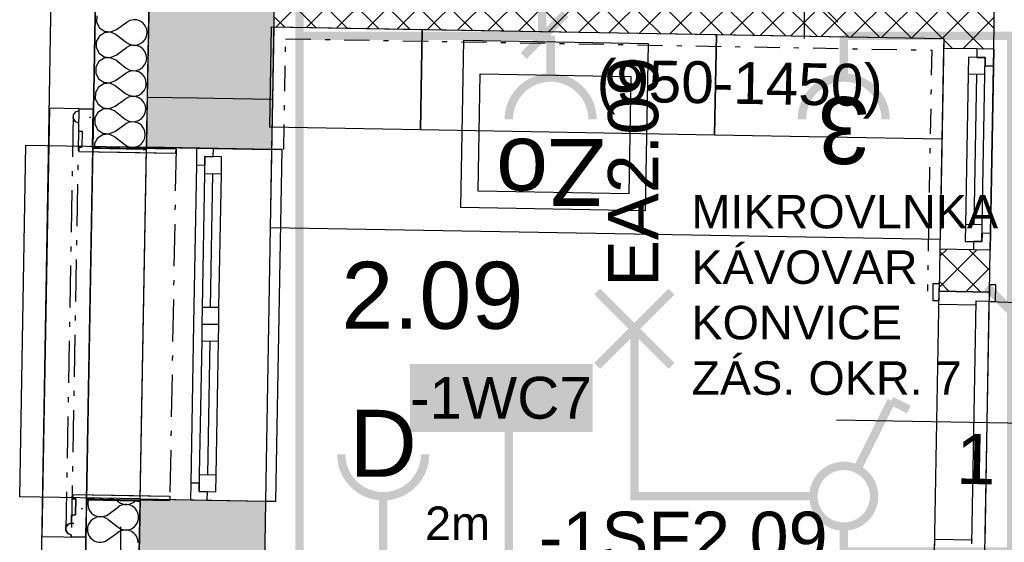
# Model space of a CAD drawing. Extents: x -12025 to 39812, y -30157 to 12.
# Tile 11 of 59: x 11540 to 14479, y -17638 to -16077. Entities that reach past the tile are written whole.
import ezdxf
from ezdxf.enums import TextEntityAlignment as Align

# ---------------------------------------------------------------- set-up
doc = ezdxf.new("R2010")
doc.units = 0
doc.header["$MEASUREMENT"] = 0
doc.linetypes.add('Čerchovaná M', pattern=[225, 125, -42.5, 15, -42.5])
doc.linetypes.add('Čerchovaná S', pattern=[175, 75, -42.5, 15, -42.5])
for name, color, linetype in [('0 (Pozadí)', 254, 'Continuous'), ('OÚ Dukovany půdorys kóty 2NP', 7, 'Continuous'), ('OÚ Dukovany půdorys podklad 2NP', 7, 'Continuous'), ('OÚ Dukovany světla', 132, 'Continuous'), ('OÚ Dukovany zásuvky', 92, 'Continuous'), ('Zakladni', 7, 'Continuous')]:
    doc.layers.add(name, color=color, linetype=linetype)
doc.styles.add('Arial', font='txt')
doc.styles.add('Arial_B', font='txt')
pattern_1 = [(0, (0, 0), (0, 86.60254), [0, -50]), (0, (25, 43.3), (0, 86.60254), [0, -50])]
pattern_2 = [(45, (0, 0), (-45.96194, 45.96194), []), (135, (0, 0), (45.96194, 45.96194), [])]

# ---------------------------------------------------------------- blocks, each defined once
blk = doc.blocks.new('Zásuvka (13)')
at = {"color": 0, "linetype": 'Continuous', "const_width": 25}
blk.add_lwpolyline([(0, 250), (0, 125)], dxfattribs=at)
for points in [[(-125, 0, -0.414214), (0, 125)], [(0, 125, -0.414214), (125, 0)]]:
    blk.add_lwpolyline(points, format="xyb", dxfattribs=at)
at = {"color": 0, "linetype": 'Continuous', "style": 'Arial'}
blk.add_text('3', height=200, rotation=180, dxfattribs=at).set_placement((0, 66.9), align=Align.CENTER)
for s, p in [('MIKROVLNKA', (-455, -325.3)), ('KÁVOVAR', (-455, -490.9)), ('KONVICE', (-455, -656.5)), ('ZÁS. OKR. 7', (-455, -822.1))]:
    blk.add_text(s, height=100, dxfattribs=at).set_placement(p)
blk = doc.blocks.new('Jednopólový vypínač (8)')
at = {"color": 0, "linetype": 'Continuous', "const_width": 25}
for points in [[(142.4, 284.9), (38.8, 77.7)], [(142.4, 284.9), (194.2, 259)]]:
    blk.add_lwpolyline(points, dxfattribs=at)
for points in [[(0, 90.6, 0.414214), (-90.6, 0)], [(90.6, 0, 0.414214), (0, 90.6)], [(-90.6, 0, 0.414214), (0, -90.6)], [(0, -90.6, 0.414214), (90.6, 0)]]:
    blk.add_lwpolyline(points, format="xyb", dxfattribs=at)
at = {"color": 0, "linetype": 'Continuous', "style": 'Arial'}
blk.add_text('-1SF2.09', height=150, dxfattribs=at).set_placement((-910, -196.1))
blk = doc.blocks.new('P_zarovkove_svitidlo (1)')
at = {"color": 0, "linetype": 'Continuous', "const_width": 25}
for points in [[(111, -111), (-111, 111)], [(-111, -111), (111, 111)]]:
    blk.add_lwpolyline(points, dxfattribs=at)
at = {"color": 0, "linetype": 'Continuous', "style": 'Arial'}
blk.add_text('EA2.09', height=150, rotation=90, dxfattribs=at).set_placement((71.1, 125))
blk = doc.blocks.new('Zásuvka (26)')
at = {"color": 0, "linetype": 'Continuous', "const_width": 25}
for points in [[(0, -125, -0.414214), (-125, 0)], [(125, 0, -0.414214), (0, -125)]]:
    blk.add_lwpolyline(points, format="xyb", dxfattribs=at)
blk.add_lwpolyline([(0, -250), (0, -125)], dxfattribs=at)
at = {"color": 0, "linetype": 'Continuous', "style": 'Arial'}
blk.add_text('D', height=200, dxfattribs=at).set_placement((0, -66.9), align=Align.CENTER)
blk.add_text('2m', height=100, dxfattribs=at).set_placement((125, -255.7))
blk = doc.blocks.new('Zásuvka (28)')
at = {"color": 0, "linetype": 'Continuous', "const_width": 25}
blk.add_lwpolyline([(0, 250), (0, 125)], dxfattribs=at)
for points in [[(-125, 0, -0.414214), (0, 125)], [(0, 125, -0.414214), (125, 0)]]:
    blk.add_lwpolyline(points, format="xyb", dxfattribs=at)
at = {"color": 0, "linetype": 'Continuous', "style": 'Arial'}
blk.add_text('Zo', height=200, rotation=180, dxfattribs=at).set_placement((0, -58.1), align=Align.CENTER)
blk = doc.blocks.new('(23)')
at = {"color": 7, "linetype": 'Continuous', "const_width": 25}
for points in [[(55, -460), (55, 0)], [(0, -520), (125, -395)]]:
    blk.add_lwpolyline(points, dxfattribs=at)
at = {"layer": '0 (Pozadí)', "linetype": 'Continuous'}
blk.add_solid([(-239.9, 180), (305.2, 180), (-239.9, -23.5), (305.2, -23.5)], dxfattribs=at)
at = {"color": 7, "linetype": 'Continuous', "style": 'Arial_B'}
blk.add_text('-1WC7', height=125, dxfattribs=at).set_placement((-239.9, 16.5))
blk = doc.blocks.new('(25)')
at = {"color": 7, "linetype": 'Continuous', "const_width": 25}
for points in [[(-520, 0), (-395, -125)], [(-460, -55), (0, -55)]]:
    blk.add_lwpolyline(points, dxfattribs=at)
at = {"layer": '0 (Pozadí)', "linetype": 'Continuous'}
blk.add_solid([(-393, 175), (152.2, 175), (-393, -28.5), (152.2, -28.5)], dxfattribs=at)
at = {"color": 7, "linetype": 'Continuous', "style": 'Arial_B'}
blk.add_text('-1WC8', height=125, dxfattribs=at).set_placement((-393, 11.5))
blk = doc.blocks.new('(26)')
at = {"color": 7, "linetype": 'Continuous', "const_width": 25}
for points in [[(-520, 0), (-395, -125)], [(-460, -55), (0, -55)]]:
    blk.add_lwpolyline(points, dxfattribs=at)
at = {"layer": '0 (Pozadí)', "linetype": 'Continuous'}
blk.add_solid([(-397.8, 355), (147.3, 355), (-397.8, 151.5), (147.3, 151.5)], dxfattribs=at)
at = {"color": 7, "linetype": 'Continuous', "style": 'Arial_B'}
blk.add_text('-1WC9', height=125, dxfattribs=at).set_placement((-397.8, 191.5))
blk = doc.blocks.new('(28)')
at = {"color": 7, "linetype": 'Continuous', "const_width": 25}
for points in [[(55, -460), (55, 0)], [(0, -520), (125, -395)]]:
    blk.add_lwpolyline(points, dxfattribs=at)
at = {"layer": '0 (Pozadí)', "linetype": 'Continuous'}
blk.add_solid([(100.7, -120), (743.9, -120), (100.7, -323.5), (743.9, -323.5)], dxfattribs=at)
at = {"color": 7, "linetype": 'Continuous', "style": 'Arial_B'}
blk.add_text('-1WC10', height=125, dxfattribs=at).set_placement((100.7, -283.5))
blk = doc.blocks.new('(38)')
at = {"color": 7, "linetype": 'Continuous', "const_width": 25}
for points in [[(-520, 0), (-395, -125)], [(-460, -55), (0, -55)]]:
    blk.add_lwpolyline(points, dxfattribs=at)
at = {"layer": '0 (Pozadí)', "linetype": 'Continuous'}
blk.add_solid([(-416.6, 538.9), (128.5, 538.9), (-416.6, 335.3), (128.5, 335.3)], dxfattribs=at)
at = {"color": 7, "linetype": 'Continuous', "style": 'Arial_B'}
blk.add_text('-1WC7', height=125, dxfattribs=at).set_placement((-416.6, 375.3))

msp = doc.modelspace()

# ---------------------------------------------------------------- hatches: boundary and pattern name
at = {"layer": 'OÚ Dukovany půdorys podklad 2NP', "linetype": 'Continuous'}
h = msp.add_hatch(dxfattribs=at)
h.set_pattern_fill('ZDIVO___TVÁRNICE_01', color=21, style=0, pattern_type=2)
h.set_pattern_definition(pattern_2)
edge = h.paths.add_edge_path()
edge.add_spline(control_points=[(14297.6, -16162.8), (14297.6, -16162.8), (14447.6, -16165.4), (14447.6, -16165.4)], knot_values=[0, 0, 0, 0, 1, 1, 1, 1], degree=3, periodic=0)
edge.add_spline(control_points=[(14447.6, -16165.4), (14447.6, -16165.4), (14452.5, -15886.2), (14452.5, -15886.2)], knot_values=[0, 0, 0, 0, 1, 1, 1, 1], degree=3, periodic=0)
edge.add_spline(control_points=[(14452.5, -15886.2), (14452.5, -15886.2), (14302.6, -15883.6), (14302.6, -15883.6)], knot_values=[0, 0, 0, 0, 1, 1, 1, 1], degree=3, periodic=0)
edge.add_spline(control_points=[(14302.6, -15883.6), (14302.6, -15883.6), (14297.6, -16162.8), (14297.6, -16162.8)], knot_values=[0, 0, 0, 0, 1, 1, 1, 1], degree=3, periodic=0)
edge.add_spline(control_points=[(14297.6, -16162.8), (14297.6, -16162.8), (14297.6, -16162.8), (14297.6, -16162.8)], knot_values=[0, 0, 0, 0, 1, 1, 1, 1], degree=3, periodic=0)
h = msp.add_hatch(dxfattribs=at)
h.set_pattern_fill('ZDIVO___TVÁRNICE_01', color=21, style=0, pattern_type=2)
h.set_pattern_definition(pattern_2)
edge = h.paths.add_edge_path()
edge.add_spline(control_points=[(12299.5, -16098.3), (12299.5, -16098.3), (14298.2, -16133.5), (14298.2, -16133.5)], knot_values=[0, 0, 0, 0, 1, 1, 1, 1], degree=3, periodic=0)
edge.add_spline(control_points=[(14298.2, -16133.5), (14298.2, -16133.5), (14300.8, -15983.6), (14300.8, -15983.6)], knot_values=[0, 0, 0, 0, 1, 1, 1, 1], degree=3, periodic=0)
edge.add_spline(control_points=[(14300.8, -15983.6), (14300.8, -15983.6), (12302.2, -15948.4), (12302.2, -15948.4)], knot_values=[0, 0, 0, 0, 1, 1, 1, 1], degree=3, periodic=0)
edge.add_spline(control_points=[(12302.2, -15948.4), (12302.2, -15948.4), (12299.5, -16098.3), (12299.5, -16098.3)], knot_values=[0, 0, 0, 0, 1, 1, 1, 1], degree=3, periodic=0)
edge.add_spline(control_points=[(12299.5, -16098.3), (12299.5, -16098.3), (12299.5, -16098.3), (12299.5, -16098.3)], knot_values=[0, 0, 0, 0, 1, 1, 1, 1], degree=3, periodic=0)
h = msp.add_hatch(dxfattribs=at)
h.set_pattern_fill('OMÍTKA_01', color=21, style=0, pattern_type=2)
h.set_pattern_definition(pattern_1)
edge = h.paths.add_edge_path()
edge.add_spline(control_points=[(11759.4, -16344), (11759.4, -16344), (11716.3, -16343.3), (11716.3, -16343.3)], knot_values=[0, 0, 0, 0, 1, 1, 1, 1], degree=3, periodic=0)
edge.add_spline(control_points=[(11716.3, -16343.3), (11716.3, -16343.3), (11716.2, -16349.8), (11716.2, -16349.8)], knot_values=[0, 0, 0, 0, 1, 1, 1, 1], degree=3, periodic=0)
edge.add_spline(control_points=[(11716.2, -16349.8), (11716.2, -16349.8), (11705.9, -16353), (11705.9, -16353)], knot_values=[0, 0, 0, 0, 1, 1, 1, 1], degree=3, periodic=0)
edge.add_spline(control_points=[(11705.9, -16353), (11705.9, -16353), (11699.4, -16361.6), (11699.4, -16361.6)], knot_values=[0, 0, 0, 0, 1, 1, 1, 1], degree=3, periodic=0)
edge.add_spline(control_points=[(11699.4, -16361.6), (11699.4, -16361.6), (11699.2, -16372.4), (11699.2, -16372.4)], knot_values=[0, 0, 0, 0, 1, 1, 1, 1], degree=3, periodic=0)
edge.add_spline(control_points=[(11699.2, -16372.4), (11699.2, -16372.4), (11705.4, -16381.2), (11705.4, -16381.2)], knot_values=[0, 0, 0, 0, 1, 1, 1, 1], degree=3, periodic=0)
edge.add_spline(control_points=[(11705.4, -16381.2), (11705.4, -16381.2), (11715.6, -16384.7), (11715.6, -16384.7)], knot_values=[0, 0, 0, 0, 1, 1, 1, 1], degree=3, periodic=0)
edge.add_spline(control_points=[(11715.6, -16384.7), (11715.6, -16384.7), (11715.1, -16409.7), (11715.1, -16409.7)], knot_values=[0, 0, 0, 0, 1, 1, 1, 1], degree=3, periodic=0)
edge.add_spline(control_points=[(11715.1, -16409.7), (11715.1, -16409.7), (11726.5, -16409.9), (11726.5, -16409.9)], knot_values=[0, 0, 0, 0, 1, 1, 1, 1], degree=3, periodic=0)
edge.add_spline(control_points=[(11726.5, -16409.9), (11726.5, -16409.9), (11725.7, -16457.7), (11725.7, -16457.7)], knot_values=[0, 0, 0, 0, 1, 1, 1, 1], degree=3, periodic=0)
edge.add_spline(control_points=[(11725.7, -16457.7), (11725.7, -16457.7), (11716.5, -16457.6), (11716.5, -16457.6)], knot_values=[0, 0, 0, 0, 1, 1, 1, 1], degree=3, periodic=0)
edge.add_spline(control_points=[(11716.5, -16457.6), (11716.5, -16457.6), (11716.2, -16470.3), (11716.2, -16470.3)], knot_values=[0, 0, 0, 0, 1, 1, 1, 1], degree=3, periodic=0)
edge.add_spline(control_points=[(11716.2, -16470.3), (11716.2, -16470.3), (12006.4, -16475.4), (12006.4, -16475.4)], knot_values=[0, 0, 0, 0, 1, 1, 1, 1], degree=3, periodic=0)
edge.add_spline(control_points=[(12006.4, -16475.4), (12006.4, -16475.4), (12006.6, -16462.7), (12006.6, -16462.7)], knot_values=[0, 0, 0, 0, 1, 1, 1, 1], degree=3, periodic=0)
edge.add_spline(control_points=[(12006.6, -16462.7), (12006.6, -16462.7), (11757.4, -16458.3), (11757.4, -16458.3)], knot_values=[0, 0, 0, 0, 1, 1, 1, 1], degree=3, periodic=0)
edge.add_spline(control_points=[(11757.4, -16458.3), (11757.4, -16458.3), (11759.4, -16344), (11759.4, -16344)], knot_values=[0, 0, 0, 0, 1, 1, 1, 1], degree=3, periodic=0)
edge.add_spline(control_points=[(11759.4, -16344), (11759.4, -16344), (11759.4, -16344), (11759.4, -16344)], knot_values=[0, 0, 0, 0, 1, 1, 1, 1], degree=3, periodic=0)
h = msp.add_hatch(dxfattribs=at)
h.set_pattern_fill('ZDIVO___TVÁRNICE_01', color=21, style=0, pattern_type=2)
h.set_pattern_definition(pattern_2)
edge = h.paths.add_edge_path()
edge.add_spline(control_points=[(14284.9, -16887.9), (14284.9, -16887.9), (14434.9, -16890.6), (14434.9, -16890.6)], knot_values=[0, 0, 0, 0, 1, 1, 1, 1], degree=3, periodic=0)
edge.add_spline(control_points=[(14434.9, -16890.6), (14434.9, -16890.6), (14437.1, -16765.3), (14437.1, -16765.3)], knot_values=[0, 0, 0, 0, 1, 1, 1, 1], degree=3, periodic=0)
edge.add_spline(control_points=[(14437.1, -16765.3), (14437.1, -16765.3), (14287.1, -16762.7), (14287.1, -16762.7)], knot_values=[0, 0, 0, 0, 1, 1, 1, 1], degree=3, periodic=0)
edge.add_spline(control_points=[(14287.1, -16762.7), (14287.1, -16762.7), (14284.9, -16887.9), (14284.9, -16887.9)], knot_values=[0, 0, 0, 0, 1, 1, 1, 1], degree=3, periodic=0)
edge.add_spline(control_points=[(14284.9, -16887.9), (14284.9, -16887.9), (14284.9, -16887.9), (14284.9, -16887.9)], knot_values=[0, 0, 0, 0, 1, 1, 1, 1], degree=3, periodic=0)
h = msp.add_hatch(dxfattribs=at)
h.set_pattern_fill('OMÍTKA_01', color=21, style=0, pattern_type=2)
h.set_pattern_definition(pattern_1)
edge = h.paths.add_edge_path()
edge.add_spline(control_points=[(11738.9, -17508.1), (11738.9, -17508.1), (11988.1, -17512.5), (11988.1, -17512.5)], knot_values=[0, 0, 0, 0, 1, 1, 1, 1], degree=3, periodic=0)
edge.add_spline(control_points=[(11988.1, -17512.5), (11988.1, -17512.5), (11988.3, -17499.8), (11988.3, -17499.8)], knot_values=[0, 0, 0, 0, 1, 1, 1, 1], degree=3, periodic=0)
edge.add_spline(control_points=[(11988.3, -17499.8), (11988.3, -17499.8), (11698.2, -17494.7), (11698.2, -17494.7)], knot_values=[0, 0, 0, 0, 1, 1, 1, 1], degree=3, periodic=0)
edge.add_spline(control_points=[(11698.2, -17494.7), (11698.2, -17494.7), (11698, -17507.4), (11698, -17507.4)], knot_values=[0, 0, 0, 0, 1, 1, 1, 1], degree=3, periodic=0)
edge.add_spline(control_points=[(11698, -17507.4), (11698, -17507.4), (11707.2, -17507.6), (11707.2, -17507.6)], knot_values=[0, 0, 0, 0, 1, 1, 1, 1], degree=3, periodic=0)
edge.add_spline(control_points=[(11707.2, -17507.6), (11707.2, -17507.6), (11706.3, -17555.4), (11706.3, -17555.4)], knot_values=[0, 0, 0, 0, 1, 1, 1, 1], degree=3, periodic=0)
edge.add_spline(control_points=[(11706.3, -17555.4), (11706.3, -17555.4), (11695, -17555.2), (11695, -17555.2)], knot_values=[0, 0, 0, 0, 1, 1, 1, 1], degree=3, periodic=0)
edge.add_spline(control_points=[(11695, -17555.2), (11695, -17555.2), (11694.5, -17580.2), (11694.5, -17580.2)], knot_values=[0, 0, 0, 0, 1, 1, 1, 1], degree=3, periodic=0)
edge.add_spline(control_points=[(11694.5, -17580.2), (11694.5, -17580.2), (11684.2, -17583.3), (11684.2, -17583.3)], knot_values=[0, 0, 0, 0, 1, 1, 1, 1], degree=3, periodic=0)
edge.add_spline(control_points=[(11684.2, -17583.3), (11684.2, -17583.3), (11677.7, -17591.9), (11677.7, -17591.9)], knot_values=[0, 0, 0, 0, 1, 1, 1, 1], degree=3, periodic=0)
edge.add_spline(control_points=[(11677.7, -17591.9), (11677.7, -17591.9), (11677.5, -17602.7), (11677.5, -17602.7)], knot_values=[0, 0, 0, 0, 1, 1, 1, 1], degree=3, periodic=0)
edge.add_spline(control_points=[(11677.5, -17602.7), (11677.5, -17602.7), (11683.7, -17611.6), (11683.7, -17611.6)], knot_values=[0, 0, 0, 0, 1, 1, 1, 1], degree=3, periodic=0)
edge.add_spline(control_points=[(11683.7, -17611.6), (11683.7, -17611.6), (11693.9, -17615.1), (11693.9, -17615.1)], knot_values=[0, 0, 0, 0, 1, 1, 1, 1], degree=3, periodic=0)
edge.add_spline(control_points=[(11693.9, -17615.1), (11693.9, -17615.1), (11693.8, -17621.6), (11693.8, -17621.6)], knot_values=[0, 0, 0, 0, 1, 1, 1, 1], degree=3, periodic=0)
edge.add_spline(control_points=[(11693.8, -17621.6), (11693.8, -17621.6), (11736.9, -17622.4), (11736.9, -17622.4)], knot_values=[0, 0, 0, 0, 1, 1, 1, 1], degree=3, periodic=0)
edge.add_spline(control_points=[(11736.9, -17622.4), (11736.9, -17622.4), (11738.9, -17508.1), (11738.9, -17508.1)], knot_values=[0, 0, 0, 0, 1, 1, 1, 1], degree=3, periodic=0)
edge.add_spline(control_points=[(11738.9, -17508.1), (11738.9, -17508.1), (11738.9, -17508.1), (11738.9, -17508.1)], knot_values=[0, 0, 0, 0, 1, 1, 1, 1], degree=3, periodic=0)
msp.add_hatch(color=254, dxfattribs=at).paths.add_polyline_path([(11845.6, -20623.9), (12220.6, -20623.9), (12274.8, -17514.5), (11899.9, -17507.9), (11897.1, -17671.3), (11897.1, -17921.3), (11892.7, -17921.3)])

# ---------------------------------------------------------------- linework, layer by layer
at = {"layer": 'OÚ Dukovany půdorys kóty 2NP', "color": 1, "linetype": 'Continuous'}
for p, q in [((13782.7, -15883.6), (13982.7, -16083.6)), ((13882.7, -16133.6), (13882.7, -15983.6)), ((15427.8, -17298.1), (13978.1, -17272.6))]:
    msp.add_line(p, q, dxfattribs=at)
at = {"layer": 'OÚ Dukovany půdorys podklad 2NP', "color": 1, "linetype": 'Continuous'}
for p, q in [((11717.7, -11164.9), (11543.4, -21158.9)), ((11676.2, -21158.9), (11850.4, -11167.3)), ((11781.8, -15105.5), (11758.1, -16461.8)), ((11918.1, -16464.6), (11941.7, -15108.3)), ((14447.6, -16165.4), (14452.5, -15886.2)), ((12286.6, -16398.2), (12291.9, -16098.2)), ((12291.9, -16098.2), (12741.8, -16106.1)), ((12299.5, -16098.3), (14298.2, -16133.5)), ((12736.5, -16406.1), (12741.8, -16106.1)), ((12741.8, -16106.1), (12736.5, -16406.1)), ((12741.8, -16106.1), (13619.8, -16121.6)), ((13614.5, -16421.5), (13619.8, -16121.6)), ((13619.8, -16121.6), (13614.5, -16421.5)), ((13619.8, -16121.6), (14298.2, -16133.5)), ((14298.2, -16133.5), (14292.9, -16433.5)), ((14298.2, -16133.5), (14297.6, -16162.8)), ((14297.6, -16162.8), (14287.1, -16762.7)), ((14397.6, -16164.6), (14297.6, -16162.8)), ((14397.6, -16164.6), (14297.6, -16162.8)), ((14397.6, -16164.6), (14397.2, -16189.6)), ((14447.6, -16165.4), (14397.6, -16164.6)), ((14447.6, -16165.4), (14397.6, -16164.6)), ((14447.6, -16165.4), (14397.6, -16164.6)), ((14447.6, -16165.4), (14437.1, -16765.3)), ((14446.7, -16215.4), (14447.6, -16165.4)), ((14372.2, -16189.1), (14371.3, -16239.1)), ((14422.2, -16190), (14372.2, -16189.1)), ((14397.2, -16189.6), (14422.2, -16190)), ((14421.3, -16240), (14422.2, -16190)), ((14422.2, -16190), (14421.7, -16215)), ((14421.7, -16215), (14446.7, -16215.4)), ((14437.9, -16715.4), (14446.7, -16215.4)), ((12908.1, -16589.1), (12914.3, -16239.2)), ((12914.3, -16239.2), (13364.2, -16247.1)), ((13364.2, -16247.1), (13358.1, -16597.1)), ((14371.3, -16239.1), (14363.4, -16689)), ((14371.3, -16239.1), (14363.4, -16689)), ((14371.3, -16239.1), (14421.3, -16240)), ((14396.3, -16239.5), (14388.4, -16689.5)), ((14413.4, -16689.9), (14421.3, -16240)), ((11920.8, -16308.1), (11918.2, -16458.1)), ((11629.1, -16340.7), (11606.2, -17620)), ((11629.1, -16340.7), (11759.9, -16343.1)), ((12293.1, -16464.6), (12295.8, -16314.6)), ((11699.4, -16361.6), (11699.2, -16372.4)), ((11705.9, -16353), (11699.4, -16361.6)), ((11716.2, -16349.8), (11705.9, -16353)), ((11716.3, -16343.3), (11716.2, -16349.8)), ((11716.3, -16343.3), (11759.4, -16344)), ((11759.9, -16343.1), (11737, -17622.4)), ((11759.4, -16344), (11757.4, -16458.3)), ((11699.2, -16372.4), (11705.4, -16381.2)), ((11705.4, -16381.2), (11715.6, -16384.7)), ((11715.6, -16384.7), (11715.1, -16409.7)), ((12736.5, -16406.1), (12286.6, -16398.2)), ((11715.1, -16409.7), (11726.5, -16409.9)), ((11726.5, -16409.9), (11725.7, -16457.7)), ((13614.5, -16421.5), (12736.5, -16406.1)), ((14292.9, -16433.5), (13614.5, -16421.5)), ((11540, -17501.6), (11558.3, -16451.8)), ((11558.3, -16451.8), (11918.2, -16458.1)), ((11716.5, -16457.6), (11716.2, -16470.3)), ((11716.5, -16457.6), (11725.7, -16457.7)), ((11757.4, -16458.3), (12006.6, -16462.7)), ((11899.9, -17507.9), (11918.2, -16458.1)), ((12293.1, -16464.6), (11918.2, -16458.1)), ((11918.2, -16458.1), (12068.2, -16460.7)), ((11716.2, -16470.3), (12006.4, -16475.4)), ((11739.8, -17511.7), (11758.1, -16461.8)), ((11908.1, -16464.4), (11758.1, -16461.8)), ((11908.1, -16464.4), (11758.1, -16461.8)), ((11899.8, -17514.5), (11918.1, -16464.6)), ((11908.1, -16464.4), (11918.1, -16464.6)), ((11908.1, -16464.4), (11918.1, -16464.6)), ((12006.6, -16462.7), (12006.4, -16475.4)), ((12068.2, -16460.7), (12067.3, -16510.7)), ((12068.2, -16460.7), (12118.2, -16461.6)), ((12068.2, -16460.7), (12118.2, -16461.6)), ((12092.7, -16486.1), (12091.9, -16536.1)), ((12092.3, -16511.1), (12092.7, -16486.1)), ((12092.7, -16486.1), (12117.7, -16486.6)), ((12142.7, -16487), (12092.7, -16486.1)), ((12117.7, -16486.6), (12118.2, -16461.6)), ((12118.2, -16461.6), (12293.1, -16464.6)), ((12141.9, -16537), (12142.7, -16487)), ((12274.8, -17514.5), (12293.1, -16464.6)), ((12323.1, -16465.1), (12293.1, -16464.6)), ((12304.8, -17515), (12323.1, -16465.1)), ((12067.3, -16510.7), (12059, -16985.6)), ((12067.3, -16510.7), (12092.3, -16511.1)), ((12091.9, -16536.1), (12084.9, -16936.1)), ((12091.9, -16536.1), (12141.9, -16537)), ((12109.9, -16936.5), (12116.9, -16536.6)), ((12134.9, -16936.9), (12141.9, -16537)), ((12134.9, -16936.9), (12141.9, -16537)), ((13358.1, -16597.1), (12908.1, -16589.1)), ((14363.4, -16689), (14362.5, -16739)), ((14413.4, -16689.9), (14363.4, -16689)), ((14412.5, -16739.9), (14413.4, -16689.9)), ((14412.9, -16714.9), (14412.5, -16739.9)), ((14437.9, -16715.4), (14412.9, -16714.9)), ((14437.1, -16765.3), (14437.9, -16715.4)), ((14362.5, -16739), (14412.5, -16739.9)), ((14387.5, -16739.5), (14387.1, -16764.5)), ((14412.5, -16739.9), (14387.5, -16739.5)), ((14287.1, -16762.7), (14284.9, -16887.9)), ((14387.1, -16764.5), (14287.1, -16762.7)), ((14387.1, -16764.5), (14287.1, -16762.7)), ((14437.1, -16765.3), (14387.1, -16764.5)), ((14437.1, -16765.3), (14387.1, -16764.5)), ((14437.1, -16765.3), (14387.1, -16764.5)), ((14434.9, -16890.6), (14437.1, -16765.3)), ((14266.3, -16865.6), (14265.4, -16915.6)), ((14285.3, -16865.9), (14266.3, -16865.6)), ((14284.4, -16915.9), (14285.3, -16865.9)), ((14284.9, -16887.9), (14285.3, -16865.9)), ((14284.9, -16887.9), (14285.3, -16865.9)), ((14284.9, -16887.9), (14285.3, -16865.9)), ((14435.2, -16868.6), (14434.4, -16918.6)), ((14434.9, -16890.6), (14435.2, -16868.6)), ((14434.9, -16890.6), (14435.2, -16868.6)), ((14434.9, -16890.6), (14435.2, -16868.6)), ((14454.2, -16868.9), (14435.2, -16868.6)), ((14453.4, -16918.9), (14454.2, -16868.9)), ((14271.1, -17667.8), (14284.9, -16887.9)), ((14284.2, -16927.9), (14284.9, -16887.9)), ((14434.9, -16890.6), (14284.9, -16887.9)), ((14284.9, -16887.9), (14434.9, -16890.6)), ((14434.9, -16890.6), (14284.9, -16887.9)), ((14434.9, -16890.6), (14284.9, -16887.9)), ((14421.1, -17670.5), (14434.9, -16890.6)), ((14434.9, -16890.6), (14434.4, -16918.6)), ((14265.4, -16915.6), (14284.4, -16915.9)), ((14394.2, -16929.9), (14284.2, -16927.9)), ((14394.4, -16917.9), (14381.6, -17641.8)), ((14394.4, -16917.9), (14394.2, -16929.9)), ((14434.4, -16918.6), (14394.4, -16917.9)), ((14434.4, -16918.6), (14394.4, -16917.9)), ((14421.6, -17642.5), (14434.4, -16918.6)), ((14434.4, -16918.6), (14453.4, -16918.9)), ((14434.4, -16918.6), (15157.9, -16944.1)), ((12084.9, -16936.1), (12084, -16986)), ((12134.9, -16936.9), (12084.9, -16936.1)), ((12134, -16986.9), (12134.9, -16936.9)), ((12059, -16985.6), (12050.8, -17460.5)), ((12084, -16986), (12083.2, -17036)), ((12134, -16986.9), (12084, -16986)), ((12084, -16986), (12134, -16986.9)), ((12133.1, -17036.9), (12134, -16986.9)), ((12083.2, -17036), (12076.2, -17436)), ((12083.2, -17036), (12133.1, -17036.9)), ((12101.2, -17436.4), (12108.2, -17036.5)), ((12126.2, -17436.9), (12133.1, -17036.9)), ((12126.2, -17436.9), (12133.1, -17036.9)), ((12076.2, -17436), (12075.3, -17486)), ((12126.2, -17436.9), (12076.2, -17436)), ((12125.3, -17486.8), (12126.2, -17436.9)), ((12050.8, -17460.5), (12049.9, -17510.5)), ((12075.7, -17461), (12050.8, -17460.5)), ((12075.3, -17486), (12075.7, -17461)), ((12100.3, -17486.4), (12075.3, -17486)), ((12075.3, -17486), (12125.3, -17486.8)), ((12099.9, -17511.4), (12100.3, -17486.4)), ((11899.9, -17507.9), (11540, -17501.6)), ((11739.8, -17511.7), (11679, -20999)), ((11698.2, -17494.7), (11698, -17507.4)), ((11698, -17507.4), (11707.2, -17507.6)), ((11698.2, -17494.7), (11988.3, -17499.8)), ((11707.2, -17507.6), (11706.3, -17555.4)), ((11738.9, -17508.1), (11736.9, -17622.4)), ((11738.9, -17508.1), (11988.1, -17512.5)), ((11889.8, -17514.3), (11739.8, -17511.7)), ((11889.8, -17514.3), (11739.8, -17511.7)), ((11889.8, -17514.3), (11899.8, -17514.5)), ((11889.8, -17514.3), (11899.8, -17514.5)), ((11897.1, -17671.3), (11899.8, -17514.5)), ((11899.9, -17507.9), (12274.8, -17514.5)), ((11899.9, -17507.9), (12049.9, -17510.5)), ((11988.3, -17499.8), (11988.1, -17512.5)), ((12049.9, -17510.5), (12099.9, -17511.4)), ((12049.9, -17510.5), (12099.9, -17511.4)), ((12099.9, -17511.4), (12274.8, -17514.5)), ((12274.8, -17514.5), (12304.8, -17515)), ((11695, -17555.2), (11694.5, -17580.2)), ((11695, -17555.2), (11706.3, -17555.4)), ((11677.7, -17591.9), (11677.5, -17602.7)), ((11677.5, -17602.7), (11683.7, -17611.6)), ((11684.2, -17583.3), (11677.7, -17591.9)), ((11694.5, -17580.2), (11684.2, -17583.3)), ((11842.1, -17716.3), (11842.1, -17591.3)), ((11606.2, -17620), (11737, -17622.4)), ((11683.7, -17611.6), (11693.9, -17615.1)), ((11693.9, -17615.1), (11693.8, -17621.6)), ((11693.8, -17621.6), (11736.9, -17622.4)), ((14271.1, -17667.8), (14271.8, -17627.8)), ((14271.8, -17627.8), (14381.8, -17629.8)), ((14381.8, -17629.8), (14381.6, -17641.8))]:
    msp.add_line(p, q, dxfattribs=at)
at = {"layer": 'OÚ Dukovany půdorys podklad 2NP', "color": 7, "linetype": 'Continuous'}
for p, q in [((11941.7, -15108.3), (11920.8, -16308.1)), ((12295.8, -16314.6), (12316.7, -15114.8)), ((11920.8, -16308.1), (12070.8, -16310.7)), ((12070.8, -16310.7), (12120.8, -16311.6)), ((12120.8, -16311.6), (12295.8, -16314.6)), ((11899.9, -17507.9), (11897.1, -17671.3)), ((12220.6, -20623.9), (12274.8, -17514.5))]:
    msp.add_line(p, q, dxfattribs=at)
at = {"layer": 'OÚ Dukovany půdorys podklad 2NP', "color": 21, "linetype": 'Continuous'}
for p, q in [((11770, -16066), (11769.7, -16084.5)), ((11879.5, -16077.3), (11869.2, -16079.5)), ((11890, -16078), (11879.5, -16077.3)), ((11769.7, -16084.5), (11778.1, -16101.1)), ((11778.1, -16101.1), (11793.4, -16111.6)), ((11811.8, -16113.7), (11829.1, -16106.8)), ((11829.1, -16106.8), (11859.9, -16084.5)), ((11869.2, -16079.5), (11859.9, -16084.5)), ((11899.9, -16081.6), (11890, -16078)), ((11908.5, -16087.7), (11899.9, -16081.6)), ((11915, -16095.9), (11908.5, -16087.7)), ((11919.1, -16105.6), (11915, -16095.9)), ((11920.4, -16116), (11919.1, -16105.6)), ((11777.7, -16126), (11768.6, -16142.2)), ((11793.3, -16116), (11777.7, -16126)), ((11811.8, -16114.5), (11793.3, -16116)), ((11793.4, -16111.6), (11811.8, -16113.7)), ((11828.8, -16122), (11811.8, -16114.5)), ((11828.8, -16122), (11858.9, -16145.4)), ((11907.5, -16143.9), (11914.3, -16135.9)), ((11914.3, -16135.9), (11918.7, -16126.4)), ((11918.7, -16126.4), (11920.4, -16116)), ((11768.6, -16142.2), (11768.3, -16160.7)), ((11768.3, -16160.7), (11776.8, -16177.2)), ((11827.8, -16183), (11858.6, -16160.6)), ((11867.9, -16155.7), (11858.6, -16160.6)), ((11858.9, -16145.4), (11868, -16150.7)), ((11878.2, -16153.5), (11867.9, -16155.7)), ((11868, -16150.7), (11878.2, -16153.2)), ((11878.2, -16153.2), (11888.7, -16152.9)), ((11888.7, -16154.2), (11878.2, -16153.5)), ((11888.7, -16152.9), (11898.7, -16149.7)), ((11898.6, -16157.7), (11888.7, -16154.2)), ((11907.1, -16163.8), (11898.6, -16157.7)), ((11898.7, -16149.7), (11907.5, -16143.9)), ((11913.7, -16172.1), (11907.1, -16163.8)), ((11792, -16192.2), (11776.4, -16202.2)), ((11776.8, -16177.2), (11792.1, -16187.8)), ((11810.5, -16190.7), (11792, -16192.2)), ((11792.1, -16187.8), (11810.5, -16189.8)), ((11810.5, -16189.8), (11827.8, -16183)), ((11827.5, -16198.2), (11810.5, -16190.7)), ((11917.8, -16181.7), (11913.7, -16172.1)), ((11917.4, -16202.6), (11919, -16192.2)), ((11919, -16192.2), (11917.8, -16181.7)), ((11767.3, -16218.4), (11767, -16236.9)), ((11776.4, -16202.2), (11767.3, -16218.4)), ((11827.5, -16198.2), (11857.6, -16221.6)), ((11857.6, -16221.6), (11866.7, -16226.8)), ((11897.4, -16225.9), (11906.1, -16220.1)), ((11906.1, -16220.1), (11913, -16212.1)), ((11913, -16212.1), (11917.4, -16202.6)), ((11767, -16236.9), (11775.5, -16253.4)), ((11775.5, -16253.4), (11790.7, -16264)), ((11826.4, -16259.1), (11857.3, -16236.8)), ((11866.6, -16231.9), (11857.3, -16236.8)), ((11876.9, -16229.7), (11866.6, -16231.9)), ((11866.7, -16226.8), (11876.9, -16229.4)), ((11876.9, -16229.4), (11887.4, -16229.1)), ((11887.3, -16230.4), (11876.9, -16229.7)), ((11897.2, -16233.9), (11887.3, -16230.4)), ((11887.4, -16229.1), (11897.4, -16225.9)), ((11905.8, -16240), (11897.2, -16233.9)), ((11912.4, -16248.2), (11905.8, -16240)), ((11916.4, -16257.9), (11912.4, -16248.2)), ((11775, -16278.3), (11766, -16294.5)), ((11790.7, -16268.3), (11775, -16278.3)), ((11790.7, -16264), (11809.2, -16266)), ((11809.2, -16266.9), (11790.7, -16268.3)), ((11809.2, -16266), (11826.4, -16259.1)), ((11826.2, -16274.4), (11809.2, -16266.9)), ((11826.2, -16274.4), (11856.2, -16297.8)), ((11911.7, -16288.3), (11916.1, -16278.7)), ((11916.1, -16278.7), (11917.7, -16268.4)), ((11917.7, -16268.4), (11916.4, -16257.9)), ((11766, -16294.5), (11765.7, -16313.1)), ((11865.2, -16308.1), (11856, -16313)), ((11856.2, -16297.8), (11865.3, -16303)), ((11875.5, -16305.9), (11865.2, -16308.1)), ((11865.3, -16303), (11875.5, -16305.6)), ((11875.5, -16305.6), (11886, -16305.2)), ((11886, -16306.6), (11875.5, -16305.9)), ((11886, -16305.2), (11896.1, -16302.1)), ((11895.9, -16310.1), (11886, -16306.6)), ((11904.5, -16316.2), (11895.9, -16310.1)), ((11896.1, -16302.1), (11904.8, -16296.3)), ((11904.8, -16296.3), (11911.7, -16288.3)), ((11765.7, -16313.1), (11774.1, -16329.6)), ((11774.1, -16329.6), (11789.4, -16340.1)), ((11789.4, -16340.1), (11807.9, -16342.2)), ((11807.9, -16342.2), (11825.1, -16335.3)), ((11825.1, -16335.3), (11856, -16313)), ((11911, -16324.4), (11904.5, -16316.2)), ((11915.1, -16334.1), (11911, -16324.4)), ((11916.4, -16344.5), (11915.1, -16334.1)), ((11764.7, -16370.7), (11764.3, -16389.3)), ((11773.7, -16354.5), (11764.7, -16370.7)), ((11789.3, -16344.5), (11773.7, -16354.5)), ((11807.8, -16343.1), (11789.3, -16344.5)), ((11824.8, -16350.6), (11807.8, -16343.1)), ((11824.8, -16350.6), (11854.9, -16373.9)), ((11903.5, -16372.4), (11910.3, -16364.5)), ((11910.3, -16364.5), (11914.7, -16354.9)), ((11914.7, -16354.9), (11916.4, -16344.5)), ((11764.3, -16389.3), (11772.8, -16405.8)), ((11823.8, -16411.5), (11854.6, -16389.2)), ((11863.9, -16384.3), (11854.6, -16389.2)), ((11854.9, -16373.9), (11864, -16379.2)), ((11874.2, -16382.1), (11863.9, -16384.3)), ((11864, -16379.2), (11874.2, -16381.7)), ((11874.2, -16381.7), (11884.7, -16381.4)), ((11884.7, -16382.7), (11874.2, -16382.1)), ((11884.7, -16381.4), (11894.7, -16378.2)), ((11894.6, -16386.3), (11884.7, -16382.7)), ((11903.1, -16392.4), (11894.6, -16386.3)), ((11894.7, -16378.2), (11903.5, -16372.4)), ((11909.7, -16400.6), (11903.1, -16392.4)), ((11913.8, -16410.3), (11909.7, -16400.6)), ((11788, -16420.7), (11772.4, -16430.7)), ((11772.8, -16405.8), (11788.1, -16416.3)), ((11806.5, -16419.3), (11788, -16420.7)), ((11788.1, -16416.3), (11806.5, -16418.4)), ((11806.5, -16418.4), (11823.8, -16411.5)), ((11823.5, -16426.7), (11806.5, -16419.3)), ((11823.5, -16426.7), (11853.6, -16450.1)), ((11913.4, -16431.1), (11915, -16420.7)), ((11915, -16420.7), (11913.8, -16410.3)), ((11763.3, -16446.9), (11763.1, -16461.9)), ((11772.4, -16430.7), (11763.3, -16446.9)), ((11853.6, -16450.1), (11862.7, -16455.4)), ((11872.9, -16458.2), (11862.6, -16460.4)), ((11862.7, -16455.4), (11872.9, -16457.9)), ((11872.9, -16457.9), (11883.4, -16457.6)), ((11883.4, -16458.9), (11872.9, -16458.2)), ((11883.4, -16457.6), (11893.4, -16454.4)), ((11893.3, -16462.5), (11883.4, -16458.9)), ((11893.4, -16454.4), (11902.2, -16448.6)), ((11902.2, -16448.6), (11909, -16440.6)), ((11909, -16440.6), (11913.4, -16431.1)), ((11862.6, -16460.4), (11856.7, -16463.5)), ((11895.7, -16464.2), (11893.3, -16462.5)), ((11830.6, -17513.3), (11835, -17516.6)), ((11803.8, -17554.2), (11834.7, -17531.9)), ((11803.6, -17569.4), (11833.7, -17592.8)), ((11802.5, -17630.4), (11833.4, -17608))]:
    msp.add_line(p, q, dxfattribs=at)
at = {"layer": 'OÚ Dukovany půdorys podklad 2NP', "color": 1, "linetype": 'Čerchovaná S'}
for p, q in [((12328.1, -16465.2), (12333.9, -16134)), ((12333.9, -16134), (14262.5, -16167.9)), ((14262.5, -16167.9), (14249.9, -16887.3)), ((11759.8, -16343.1), (11736.9, -17622.4))]:
    msp.add_line(p, q, dxfattribs=at)
at = {"layer": 'OÚ Dukovany půdorys podklad 2NP', "color": 1, "linetype": 'Čerchovaná M'}
for p, q in [((11699.4, -16361.6), (11677.5, -17602.7)), ((11716.3, -16343.3), (11693.8, -17621.6)), ((11699.4, -16361.6), (11699.2, -16372.4)), ((11705.9, -16353), (11699.4, -16361.6)), ((11705.9, -16353), (11699.4, -16361.6)), ((11716.2, -16349.8), (11705.9, -16353)), ((11716.2, -16349.8), (11705.9, -16353)), ((11716.3, -16343.3), (11716.2, -16349.8)), ((11759.4, -16344), (11716.3, -16343.3)), ((11759.4, -16344), (11716.3, -16343.3)), ((11759.4, -16344), (11736.9, -17622.4)), ((11757.4, -16458.3), (11759.4, -16344)), ((11699.2, -16372.4), (11705.4, -16381.2)), ((11705.4, -16381.2), (11715.6, -16384.7)), ((11715.6, -16384.7), (11715.1, -16409.7)), ((11715.1, -16409.7), (11726.5, -16409.9)), ((11726.5, -16409.9), (11725.7, -16457.7)), ((11716.5, -16457.6), (11716.2, -16470.3)), ((11725.7, -16457.7), (11716.5, -16457.6)), ((12006.6, -16462.7), (11757.4, -16458.3)), ((12006.6, -16462.7), (11757.4, -16458.3)), ((11716.2, -16470.3), (12006.4, -16475.4)), ((12006.6, -16462.7), (11988.1, -17512.5)), ((12006.4, -16475.4), (12006.6, -16462.7)), ((11698, -17507.4), (11698.2, -17494.7)), ((11707.2, -17507.6), (11698, -17507.4)), ((11698.2, -17494.7), (11988.3, -17499.8)), ((11706.3, -17555.4), (11707.2, -17507.6)), ((11738.9, -17508.1), (11736.9, -17622.4)), ((11988.1, -17512.5), (11738.9, -17508.1)), ((11988.1, -17512.5), (11738.9, -17508.1)), ((11988.3, -17499.8), (11988.1, -17512.5)), ((11694.5, -17580.2), (11695, -17555.2)), ((11695, -17555.2), (11706.3, -17555.4)), ((11677.5, -17602.7), (11677.7, -17591.9)), ((11683.7, -17611.6), (11677.5, -17602.7)), ((11683.7, -17611.6), (11677.5, -17602.7)), ((11677.7, -17591.9), (11684.2, -17583.3)), ((11684.2, -17583.3), (11694.5, -17580.2)), ((11693.9, -17615.1), (11683.7, -17611.6)), ((11693.9, -17615.1), (11683.7, -17611.6)), ((11693.8, -17621.6), (11693.9, -17615.1)), ((11736.9, -17622.4), (11693.8, -17621.6)), ((11736.9, -17622.4), (11693.8, -17621.6))]:
    msp.add_line(p, q, dxfattribs=at)
at = {"layer": 'OÚ Dukovany půdorys podklad 2NP', "color": 1, "linetype": 'Continuous'}
for points in [[(12299.5, -16098.3), (14298.2, -16133.5), (14287.6, -16733.4), (12289, -16698.3)], [(13407.2, -16647.9), (12857.3, -16638.2), (12866.1, -16138.3), (13416, -16148)]]:
    msp.add_lwpolyline(points, close=True, dxfattribs=at)
at = {"layer": 'OÚ Dukovany půdorys podklad 2NP', "color": 21, "linetype": 'Continuous'}
for centre, start, end in [((11781.5, -17523.3), 162.3463, 305.8711), ((11858.4, -17486.6), -127.8687, -46.5107), ((11857, -17562.7), -0.9988, 125.8711), ((11780.2, -17599.5), 52.1313, 305.8711), ((11857, -17562.7), -127.8687, -0.9988), ((11855.7, -17638.9), -0.9988, 125.8711)]:
    msp.add_arc(centre, 38.1, start, end, dxfattribs=at)
at = {"layer": 'OÚ Dukovany půdorys podklad 2NP', "color": 254, "linetype": 'Continuous'}
msp.add_solid([(11941.7, -15108.3), (11920.8, -16308.1), (12316.7, -15114.8), (12295.8, -16314.6)], dxfattribs=at)
at = {"layer": 'OÚ Dukovany půdorys podklad 2NP', "color": 9, "linetype": 'Continuous'}
msp.add_solid([(11918.2, -16458.1), (12293.1, -16464.6), (11920.8, -16308.1), (12295.8, -16314.6)], dxfattribs=at)
at = {"layer": 'OÚ Dukovany světla', "linetype": 'Continuous', "const_width": 25}
for points in [[(13909.4, -17500), (13375, -17500), (13375, -17250), (13375, -17000)], [(15000, -17909.4), (15000, -17665), (14500, -17665), (14000, -17665), (14000, -17590.6)]]:
    msp.add_lwpolyline(points, dxfattribs=at)
at = {"layer": 'OÚ Dukovany zásuvky', "linetype": 'Continuous', "const_width": 25}
for points in [[(12375, -15375), (12375, -17750), (12625, -17750)], [(15875, -17750), (12375, -17750), (12375, -16125), (13125, -16125)], [(14000, -16125), (14500, -16125), (14500, -17750)], [(12625, -17625), (12625, -17750), (16000, -17750)]]:
    msp.add_lwpolyline(points, dxfattribs=at)

# ---------------------------------------------------------------- block references
at = {"layer": 'OÚ Dukovany světla', "linetype": 'Continuous'}
for name, p in [('P_zarovkove_svitidlo (1)', (13375, -17000)), ('Jednopólový vypínač (8)', (14000, -17500))]:
    msp.add_blockref(name, p, dxfattribs=at)
at = {"layer": 'OÚ Dukovany zásuvky', "linetype": 'Continuous'}
for name, p in [('Zásuvka (28)', (13125, -16375)), ('Zásuvka (13)', (14000, -16375)), ('Zásuvka (26)', (12625, -17375))]:
    msp.add_blockref(name, p, dxfattribs=at)
at = {"layer": 'Zakladni', "color": 7, "linetype": 'Continuous'}
for name, p in [('(28)', (13044.3, -15665)), ('(38)', (14950, -16878.9)), ('(26)', (14947.8, -16875)), ('(25)', (14948, -16875)), ('(23)', (12944.9, -17285))]:
    msp.add_blockref(name, p, dxfattribs=at)

# ---------------------------------------------------------------- texts
at = {"layer": 'OÚ Dukovany půdorys kóty 2NP', "color": 1, "linetype": 'Continuous', "style": 'Arial'}
msp.add_text('(950-1450)', height=125, rotation=359.0283, dxfattribs=at).set_placement((13688.6, -16328.4), align=Align.CENTER)
at = {"layer": 'OÚ Dukovany půdorys kóty 2NP', "color": 7, "linetype": 'Continuous', "style": 'Arial'}
msp.add_text('1\xa0970', height=150, rotation=358.9912, dxfattribs=at).set_placement((14334.8, -17462.8))
at = {"layer": 'Zakladni', "color": 7, "linetype": 'Continuous', "style": 'Arial'}
msp.add_text('2.09', height=200, dxfattribs=at).set_placement((12500, -17000))

doc.saveas('drawing.dxf')
